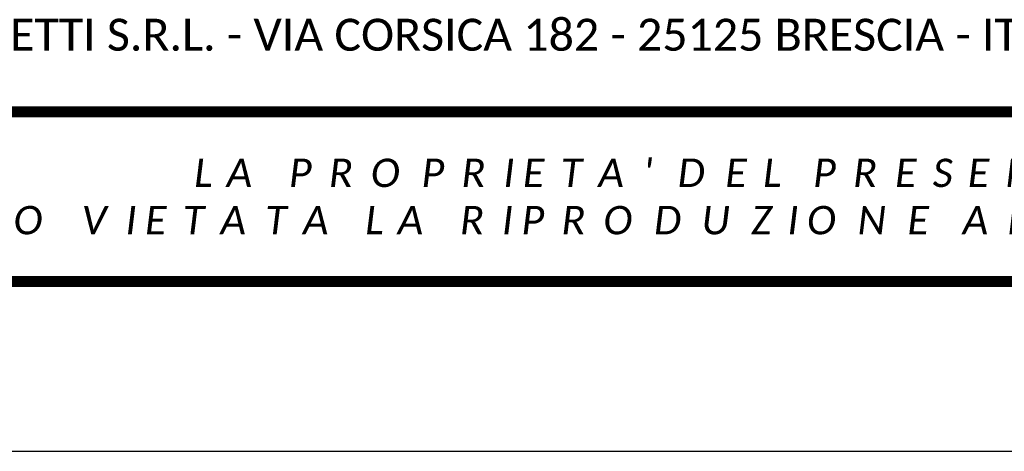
# Model space of a CAD drawing. Header units: millimetres. Extents: x 11478 to 11683, y -28227 to -27935.
# Tile 2 of 7: x 11518 to 11564, y -28227 to -28208. Entities that reach past the tile are written whole.
import ezdxf

# ---------------------------------------------------------------- set-up
doc = ezdxf.new("R2010")
doc.units = ezdxf.units.MM
doc.styles.add('Calibri', font='calibriz.ttf')

msp = doc.modelspace()

# ---------------------------------------------------------------- linework, layer by layer
msp.add_line((11482.751, -28227.371), (11682.751, -28227.371))
at = {"color": 151, "const_width": 0.5}
for points in [[(11488.306, -28211.815), (11677.195, -28211.815)], [(11677.195, -28219.593), (11488.306, -28219.593)]]:
    msp.add_lwpolyline(points, dxfattribs=at)

# ---------------------------------------------------------------- texts
at = {"attachment_point": 5, "style": 'Calibri'}
for s, insert, char_height, width in [('\\pl-0.99;{\\H0.66667x;\\C152;\\c12611584;BRESCIA PROGETTI S.R.L. -\\C251;\\c5855577; \\C152;\\c12611584;VIA\\C251;\\c5855577; CORSICA 182 - 25125 BRESCIA - ITALIA  info\\C152;\\c12611584;@\\C251;\\c5855577;bresciaprogetti.it \\C152;\\c12611584;TEL. \\C251;\\c5855577;+39 030 24 22\\~459 - \\C152;\\c12611584;FAX. \\C251;\\c5855577;+39 030 24 22\\~459 -- \\C152;\\c12611584;P.I. - C.F.\\C251;\\c5855577; 03491230987\\H1.45192x; }', (11582.751, -28208.482), 2.2, 188.88889), ("{\\fCalibri|b0|i1|c0|p34;\\T1.75;LA PROPRIETA' DEL PRESENTE ELABORATO E' RISERVATA A TERMINE DI LEGGE\\PE' PER TANTO VIETATA LA RIPRODUZIONE ANCHE PARZIALE E SENZA AUTORIZZAZIONE SCRITTA DEL PROGETTISTA}", (11582.601, -28215.704), 1.3, 188.58935)]:
    msp.add_mtext(s, dxfattribs=dict(at, insert=insert, char_height=char_height, width=width))

doc.saveas('drawing.dxf')
